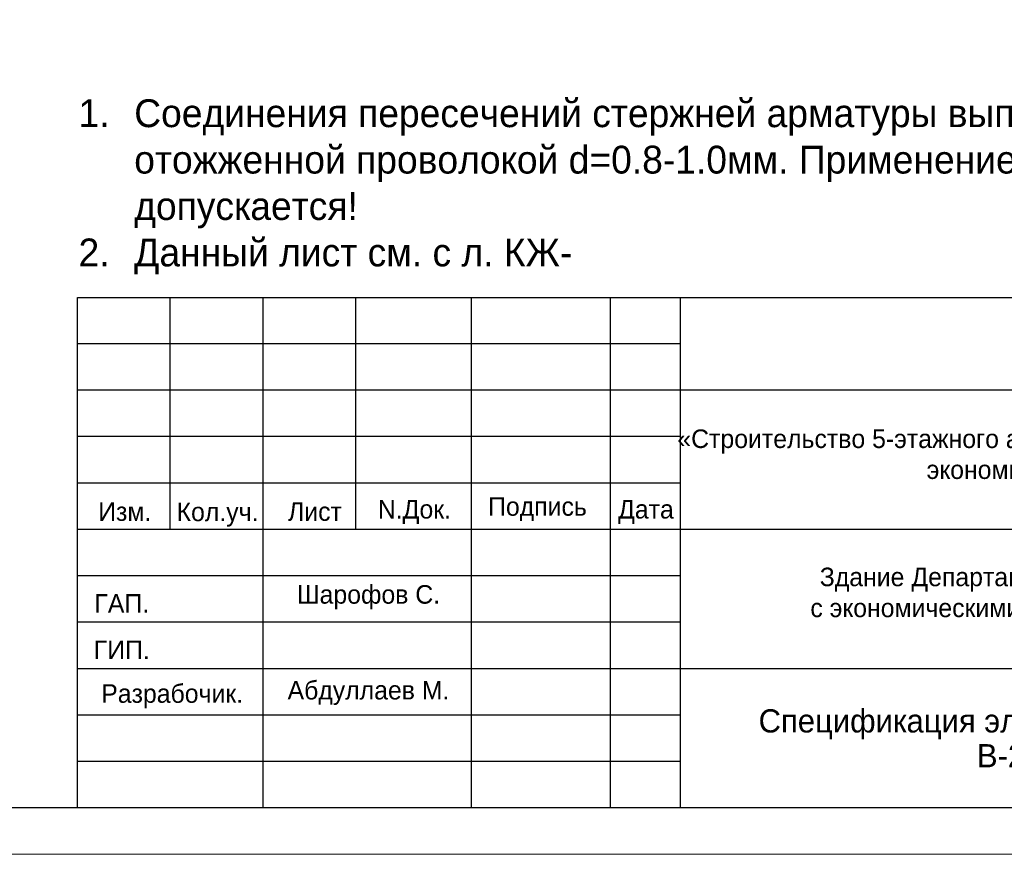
# Model space of a CAD drawing. Header units: millimetres. Extents: x -33345 to 4712671, y -3392 to 121473.
# Tile 181 of 256: x 996265 to 1006877, y 44501 to 53494. Entities that reach past the tile are written whole.
import ezdxf

# ---------------------------------------------------------------- set-up
doc = ezdxf.new("R2010")
doc.units = ezdxf.units.MM
for name, color, linetype, lineweight in [('ACO-текст', 7, 'Continuous', 20), ('Lina', 7, 'Continuous', 20), ('Текст', 7, 'Continuous', 20)]:
    doc.layers.add(name, color=color, linetype=linetype, lineweight=lineweight)
doc.layers.add('Маркировка', color=7, linetype='Continuous')
doc.styles.add('ISO', font='isocpeui.ttf')
doc.styles.add('X-U-RW-01$0$StyleROMANS', font='GOTHIC.TTF')

# ---------------------------------------------------------------- blocks, each defined once
blk = doc.blocks.new('tryu')
at = {"layer": 'Lina', "ltscale": 10}
blk.add_lwpolyline([(-43721760, 22818632), (-43721760, 22788932), (-43763760, 22788932), (-43763760, 22818632)], close=True, dxfattribs=at)
at = {"layer": 'Lina', "lineweight": 30, "ltscale": 10}
blk.add_lwpolyline([(-43722260, 22818132), (-43722260, 22789432), (-43761760, 22789432), (-43761760, 22818132)], close=True, dxfattribs=at)
blk = doc.blocks.new('medgor')
at = {"ltscale": 25}
for p, q in [((-44011134, 22929075), (-44011134, 22934575)), ((-44010134, 22932075), (-44010134, 22934575)), ((-44009134, 22929075), (-44009134, 22934575)), ((-44008134, 22932075), (-44008134, 22934575)), ((-44006889, 22929075), (-44006889, 22934575)), ((-44005389, 22929075), (-44005389, 22934575)), ((-44004634, 22929075), (-44004634, 22934575)), ((-44004634, 22934075), (-44011134, 22934075)), ((-43992634, 22933575), (-44011134, 22933575)), ((-44004634, 22933075), (-44011134, 22933075)), ((-44004634, 22932575), (-44011134, 22932575)), ((-43992634, 22932075), (-44011134, 22932075)), ((-44004634, 22931575), (-44011134, 22931575)), ((-44004634, 22931075), (-44011134, 22931075)), ((-43992634, 22930575), (-44011134, 22930575)), ((-44004634, 22930075), (-44011134, 22930075)), ((-44004634, 22929575), (-44011134, 22929575))]:
    blk.add_line(p, q, dxfattribs=at)
blk.add_lwpolyline([(-44011134, 22934575), (-43992634, 22934575), (-43992634, 22929075), (-44011134, 22929075)], close=True, dxfattribs=at)
at = {"layer": 'Текст', "char_height": 200, "attachment_point": 8, "style": 'X-U-RW-01$0$StyleROMANS'}
for s, insert, width in [('\\pxqc;«Строительство 5-этажного административного здания Управления Департамента по борьбе с экономическими преступлениями города Ташкента»', (-43998711, 22932559), 11910.39), ('Изм.', (-44010625, 22932165), 748.42), ('Лист', (-44008575, 22932165), 748.42), ('Подпись', (-44006177, 22932165), 748.42), ('Кол.уч.', (-44009625, 22932105), 748.42), ('N.Док.', (-44007503, 22932135), 748.42), ('Дата', (-44005008, 22932135), 748.42), ('Здание Департамента по борьбе\\P с экономическими преступлениями', (-44001076, 22931070), 11910.39), ('Шарофов С.', (-44007998, 22931215), 2029.72), ('ГАП.', (-44010657, 22931178), 748.42), ('ГИП.', (-44010657, 22930678), 748.42), ('Разрабочик.', (-44010114, 22930147), 748.42), ('Абдуллаев М.', (-44007998, 22930183), 2180.46)]:
    blk.add_mtext(s, dxfattribs=dict(at, insert=insert, width=width))

msp = doc.modelspace()

# ---------------------------------------------------------------- block references
for name, p in [('tryu', (44737648.404, -22744430.79)), ('medgor', (45008022.514, -22884073.497))]:
    msp.add_blockref(name, p)

# ---------------------------------------------------------------- texts
at = {"insert": (328516.802, 47688.501), "char_height": 300, "width": 15750.75644, "attachment_point": 1, "style": 'ISO'}
msp.add_mtext('\\pi2734.5;{\\H1.33333x;Примечание:\\H1.25003x; \\P\\pi0;}1. Данный лист читать совместно с листом {\\C1;КР-3.\\P}2. Бетонирование допускается после установки всех выпускаемых стержней в вертикальные конструкции.', dxfattribs=at)
at = {"layer": 'ACO-текст', "char_height": 300, "width": 17209.24487, "attachment_point": 1, "style": 'X-U-RW-01$0$StyleROMANS'}
for insert in [(955506.076, 52767.054), (996899.537, 52636.667)]:
    msp.add_mtext('\\A1;\\pi-600,l600,t600;1.^IСоединения пересечений стержней арматуры выполнять вязаными стальной отожженной проволокой d=0.8-1.0мм. Применение ручной электродуговой сварки не допускается!\\P{\\A0;\\C0;2.^IДанный лист см. с л. КЖ-}', dxfattribs=dict(at, insert=insert))
at = {"layer": 'Маркировка', "insert": (1006888.406, 45751.326), "char_height": 250, "width": 5632.79877, "attachment_point": 5, "line_spacing_factor": 0.9, "style": 'X-U-RW-01$0$StyleROMANS'}
msp.add_mtext('{\\C0;Спецификация элементов Выпуск В-2.}', dxfattribs=at)

doc.saveas('drawing.dxf')
